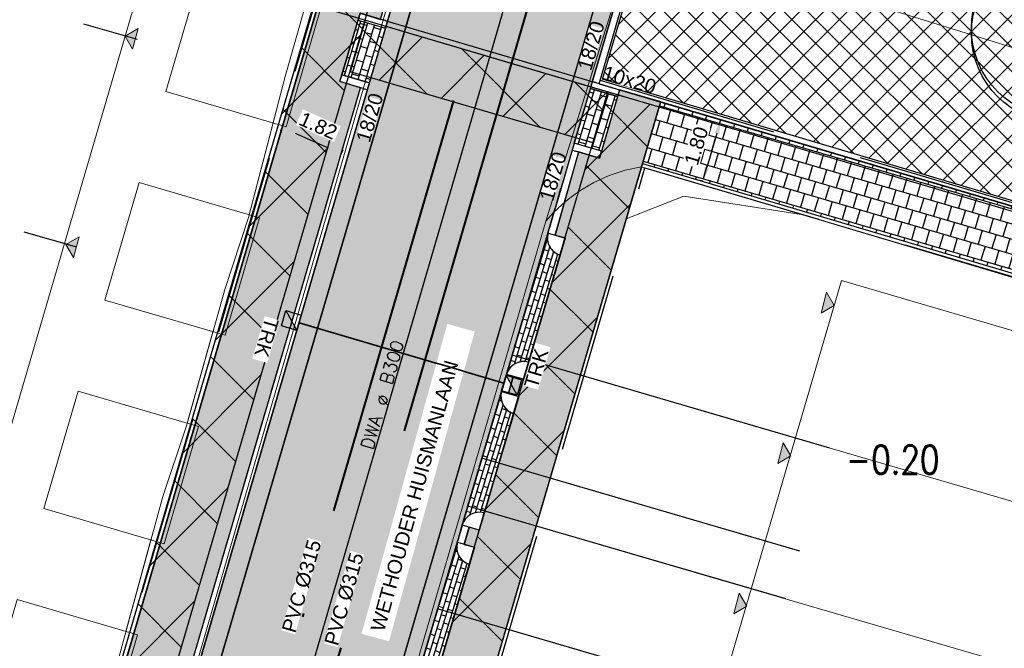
# Model space of a CAD drawing. Header units: metres. Extents: x 252743 to 254903, y 592696 to 593766.
# Tile 103 of 174: x 253896 to 253924, y 592964 to 592982. Entities that reach past the tile are written whole.
import ezdxf
from ezdxf.lldxf.tags import DXFTag

# ---------------------------------------------------------------- set-up
doc = ezdxf.new("R2010")
doc.units = ezdxf.units.M
doc.set_wipeout_variables(frame=1)
for name, pattern in [('ACAD_ISO11W100', [33, 12, -3, 12, -3, 0, -3]), ('CENTER', [50.8, 31.75, -6.35, 6.35, -6.35]), ('DASHED', [19.05, 12.7, -6.35]), ('HIDDEN', [9.525, 6.35, -3.175]), ('IMPORT-KG-KADASTRAAL-SO _2_', [0]), ('IMPORT-KG-PERCEEL-SO _2_', [0])]:
    doc.linetypes.add(name, pattern=pattern)
for name, color, linetype, lineweight in [('132034000_dwg', 8, 'Continuous', 5), ('B-BH-KG-GRENS_KADASTRAAL-G', 250, 'IMPORT-KG-KADASTRAAL-SO _2_', 18), ('B-BH-KG-GRENS_PERCEEL-G', 250, 'IMPORT-KG-PERCEEL-SO _2_', 18), ('B-BH-VH-OPENVERHARDING-G', 250, 'Continuous', 18), ('N-RI-DWA-PVC', 12, 'CENTER', 40), ('N-RI-HWA-PVC', 150, 'ACAD_ISO11W100', 40), ('N-RI-HWA-PVC125 KOLKAANSLUITING', 140, 'HIDDEN', 35), ('N-woningen', 1, 'Continuous', 0)]:
    doc.layers.add(name, color=color, linetype=linetype, lineweight=lineweight)
doc.layers.add('ALGEMEEN HULP', color=6, linetype='Continuous', plot=False)
for name, color, linetype in [('ALGEMEEN TEKST 200', 7, 'Continuous'), ('B-RI-DWA-BETON', 8, 'Continuous'), ('B-RI-TEKST 200', 8, 'Continuous'), ('N-GR-ARC-GROENVOORZIENING-N', 82, 'Continuous'), ('N-GR-BOOM', 3, 'Continuous'), ('N-KL-NUTSSTROOK', 10, 'Continuous'), ('N-RI-KOLK-TROTTOIRKOLK-TRK', 7, 'Continuous'), ('N-RI-TEKST 200', 7, 'Continuous'), ('N-WB-ARC-BETONTEGEL 30X30', 8, 'Continuous'), ('N-WB-ARC-KLINKER DF', 24, 'Continuous'), ('N-WB-ARC-SBS-KF-ROODBRUIN-PARKEREN', 24, 'Continuous'), ('N-WB-ARC-SBS-KF-ROODBRUIN-RIJBAAN', 24, 'Continuous'), ('N-WB-BAND OPSLUITBAND 10x20', 7, 'DASHED'), ('N-WB-BAND TEKST 200', 7, 'Continuous'), ('N-WB-BAND TROTTOIRBAND 18 20', 7, 'ACAD_ISO11W100'), ('N-WB-KANTVERHARDING', 2, 'Continuous'), ('N-WB-MAATVOERING-VERHARDINGEN', 7, 'Continuous'), ('N-WB-PERRONBAND 18 20', 2, 'Continuous'), ('N-WE-ZZ-HOOGTELABEL-T', 7, 'Continuous')]:
    doc.layers.add(name, color=color, linetype=linetype)
doc.layers.add('B-WE-KG-GRENS_PERCEEL-G', color=7, linetype='KG-PERCEEL-SO', lineweight=18, true_color=0x00a6ff)
doc.layers.get('0').freeze()
doc.styles.add('B_STANDARD 200', font='txt.shx', dxfattribs={"height": 0.36})
doc.styles.add('N_STANDARD 200', font='arial.ttf', dxfattribs={"height": 0.4})
doc.styles.add('ROMANS', font='romans.shx', dxfattribs={"height": 3})
doc.styles.get("Standard").update_dxf_attribs({"font": 'simplex.shx'})
tags = doc.linetypes.add('KG-PERCEEL-SO', pattern='A,5.5,-2,["P",Standard,S=1.8,R=0,X=-0.5,Y=-0.9],-2,5.5,-2,[5,NLCS.SHX,S=0.75,R=0,X=0,Y=0],-2', length=19).pattern_tags.tags
tags[6] = DXFTag(74, 10)
doc.dimstyles.new('N_DIMENSION 200', dxfattribs={"dimtxt": 0.4, "dimasz": 0.4, "dimexe": 0.125, "dimexo": 0.125, "dimgap": 0.25, "dimtad": 1, "dimzin": 3, "dimdsep": 46, "dimtxsty": 'N_STANDARD 200', "dimcen": 0, "dimazin": 3, "dimtfac": 1, "dimtix": 1, "dimtmove": 2, "dimatfit": 3, "dimfxl": 0.125, "dimfxlon": 1, "dimtfill": 1, "dimtolj": 1, "dimtzin": 0, "dimarcsym": 0})
pattern_1 = [(163.72, (253915.75945, 592992.67252), (-0.03798034, -0.13005114), []), (253.72, (253915.75945, 592992.67252), (0.157072, -0.18701453), [0.1354836, -0.1354836])]

# ---------------------------------------------------------------- blocks, each defined once
blk = doc.blocks.new('*D455')
at = {"layer": 'Defpoints', "color": 0, "transparency": 16777216}
for p in [(253915.766, 592979.321), (253915.255, 592977.595), (253915.255, 592977.595)]:
    blk.add_point(p, dxfattribs=at)
at = {"layer": 'N-WB-MAATVOERING-VERHARDINGEN', "color": 0, "lineweight": -2, "transparency": 16777216}
for p, q in [((253915.766, 592979.321), (253915.886, 592979.285)), ((253915.653, 592978.937), (253915.369, 592977.978)), ((253915.255, 592977.595), (253915.135, 592977.63))]:
    blk.add_line(p, q, dxfattribs=at)
at = {"layer": 'N-WB-MAATVOERING-VERHARDINGEN', "color": 0, "transparency": 16777216}
for points in [[(253915.589, 592978.956), (253915.717, 592978.918), (253915.766, 592979.321)], [(253915.305, 592977.997), (253915.432, 592977.959), (253915.255, 592977.595)]]:
    blk.add_solid(points, dxfattribs=at)
at = {"layer": 'N-WB-MAATVOERING-VERHARDINGEN', "color": 0, "transparency": 16777216, "insert": (253915.075, 592978.587), "char_height": 0.4, "attachment_point": 5, "rotation": 73.499, "style": 'N_STANDARD 200', "bg_fill": 3, "box_fill_scale": 1.1, "bg_fill_color": 256, "bg_fill_true_color": 13158600, "bg_fill_transparency": 0}
blk.add_mtext('\\A1;1.80', dxfattribs=at)
blk = doc.blocks.new('*D516')
at = {"layer": 'Defpoints', "color": 0, "transparency": 16777216}
for p in [(253903.437, 592979.112), (253905.097, 592978.368), (253905.097, 592978.368)]:
    blk.add_point(p, dxfattribs=at)
at = {"layer": 'N-WB-MAATVOERING-VERHARDINGEN', "color": 0, "lineweight": -2, "transparency": 16777216}
for p, q in [((253903.437, 592979.112), (253903.386, 592978.998)), ((253903.802, 592978.948), (253904.732, 592978.532)), ((253905.097, 592978.368), (253905.148, 592978.482))]:
    blk.add_line(p, q, dxfattribs=at)
at = {"layer": 'N-WB-MAATVOERING-VERHARDINGEN', "color": 0, "transparency": 16777216}
for points in [[(253903.83, 592979.009), (253903.775, 592978.888), (253903.437, 592979.112)], [(253904.759, 592978.592), (253904.705, 592978.471), (253905.097, 592978.368)]]:
    blk.add_solid(points, dxfattribs=at)
at = {"layer": 'N-WB-MAATVOERING-VERHARDINGEN', "color": 0, "transparency": 16777216, "insert": (253904.453, 592979.154), "char_height": 0.4, "attachment_point": 5, "rotation": 335.8405, "style": 'N_STANDARD 200', "bg_fill": 3, "box_fill_scale": 1.1, "bg_fill_color": 256, "bg_fill_true_color": 13158600, "bg_fill_transparency": 0}
blk.add_mtext('\\A1;1.82', dxfattribs=at)
blk = doc.blocks.new("'BOOM")
for centre, radius in [((0, 0), 2.8), ((0.002, -0.159), 2.8), ((0, 0), 0.126)]:
    blk.add_circle(centre, radius)
blk = doc.blocks.new('TROTTOIRKOLK TRK2020')
h = blk.add_hatch(color=256)
h.dxf.hatch_style = 1
h.paths.add_polyline_path([(0, 0), (0.45, 0.45), (0.45, 0)])
for points in [[(0, 0.45), (0.45, 0.45), (0.45, 0), (0, 0)], [(0, 0), (0.45, 0.45), (0.45, 0)]]:
    blk.add_lwpolyline(points, close=True)
at = {"color": 7, "true_color": 0xffffff}
blk.add_wipeout([(0.316, -0.088), (1.558, -0.088), (1.558, -0.525), (0.316, -0.525)], dxfattribs=at)
at = {"style": 'N_STANDARD 200'}
blk.add_attdef('TROTTOIRKOLK', (0.316, -0.505), '', height=0.4, dxfattribs=at)
blk = doc.blocks.new('132034000_dwg_GWW-CAD Brk tekening 12A-1381409-Plot dakaanzicht')
at = {"layer": 'B-BH-KG-GRENS_KADASTRAAL-G', "color": 253, "linetype": 'Continuous', "lineweight": 9}
for p, q in [((253902510, 592976654), (253903186, 592979233)), ((253900770, 592970807), (253901496, 592973372)), ((253916446, 592970798), (253911818, 592972149)), ((253917784, 592970408), (253917093, 592970610)), ((253915130, 592966589), (253910574, 592967918)), ((253899046, 592964956), (253899753, 592967526)), ((253916544, 592966176), (253915789, 592966396))]:
    blk.add_line(p, q, dxfattribs=at)
at = {"layer": 'B-BH-KG-GRENS_KADASTRAAL-G', "color": 253, "linetype": 'Continuous', "lineweight": 9, "flags": 128}
blk.add_lwpolyline([(253906848, 592955226), (253908087, 592959457), (253909331, 592963688), (253910574, 592967918), (253911818, 592972149), (253913107, 592976539), (253914727, 592977181), (253918087, 592976649), (253938590, 592970557), (253936868, 592964839), (253931079, 592966528)], dxfattribs=at)
at = {"layer": 'B-BH-KG-GRENS_PERCEEL-G', "color": 253, "linetype": 'Continuous', "lineweight": 9}
for p, q in [((253903186, 592979233), (253902510, 592976654)), ((253901496, 592973372), (253900770, 592970807)), ((253916446, 592970798), (253911818, 592972149)), ((253917784, 592970408), (253917093, 592970610)), ((253917093, 592970610), (253917784, 592970408)), ((253899753, 592967526), (253899046, 592964956)), ((253916544, 592966176), (253915789, 592966396)), ((253915789, 592966396), (253916544, 592966176))]:
    blk.add_line(p, q, dxfattribs=at)
at = {"layer": 'B-BH-KG-GRENS_PERCEEL-G', "color": 253, "linetype": 'Continuous', "lineweight": 9, "flags": 128}
for points in [[(253911818, 592972149), (253913107, 592976539), (253914727, 592977181), (253918087, 592976649), (253938590, 592970557), (253936868, 592964839), (253931079, 592966528)], [(253915130, 592966589), (253910574, 592967918), (253911818, 592972149), (253916446, 592970798)], [(253913876, 592962362), (253909331, 592963688), (253910574, 592967918), (253915130, 592966589)]]:
    blk.add_lwpolyline(points, dxfattribs=at)
blk = doc.blocks.new('132034000_dwg_GWW-CAD Bgt tekening 12A-1381416-Plot dakaanzicht')
at = {"layer": 'B-BH-VH-OPENVERHARDING-G', "color": 253, "lineweight": 9}
for p, q in [((253902510, 592976654), (253903186, 592979233)), ((253900770, 592970807), (253901496, 592973372)), ((253899046, 592964956), (253899753, 592967526))]:
    blk.add_line(p, q, dxfattribs=at)
at = {"layer": 'B-BH-VH-OPENVERHARDING-G', "color": 253, "lineweight": 9, "flags": 128}
for points in [[(253893782, 592939074), (253909158, 592992072), (253915156, 592990297), (253914506, 592988214), (253910847, 592976479), (253895886, 592925221)], [(253909158, 592992072), (253893782, 592939074)], [(253918446, 592983064), (253940049, 592976375), (253939004, 592972777), (253938372, 592970601), (253913535, 592978000), (253913072, 592977902), (253912623, 592977754), (253912191, 592977559), (253911784, 592977319), (253911405, 592977036), (253911058, 592976714), (253910847, 592976479), (253914506, 592988214)], [(253900116, 592921723), (253897398, 592922501), (253894899, 592923217), (253891342, 592924235), (253889323, 592924813), (253885237, 592925983), (253883074, 592926603), (253879325, 592927676), (253877594, 592928172), (253873508, 592929341), (253872259, 592929699), (253867548, 592931048), (253866752, 592931276), (253867347, 592933297), (253895886, 592925221), (253910847, 592976479), (253911058, 592976714), (253911405, 592977036), (253911784, 592977319), (253912191, 592977559), (253912623, 592977754), (253913072, 592977902), (253913535, 592978000), (253897761, 592924287)]]:
    blk.add_lwpolyline(points, dxfattribs=at)
blk.add_lwpolyline([(253920823, 592987705), (253926009, 592986089), (253941472, 592981272), (253940049, 592976375), (253918446, 592983064), (253919894, 592987994)], close=True, dxfattribs=at)
blk = doc.blocks.new('132034000_dwg-1357416-Plot dakaanzicht')
for name in ['132034000_dwg_GWW-CAD Brk tekening 12A-1381409-Plot dakaanzicht', '132034000_dwg_GWW-CAD Bgt tekening 12A-1381416-Plot dakaanzicht']:
    blk.add_blockref(name, (0, 0))

msp = doc.modelspace()

# ---------------------------------------------------------------- hatches: boundary and pattern name
at = {"layer": 'N-GR-ARC-GROENVOORZIENING-N'}
h = msp.add_hatch(dxfattribs=at)
h.set_pattern_fill('ANSI37', color=256, scale=0.15)
edge = h.paths.add_edge_path()
edge.add_line((253877.587, 593001.523), (253860.253, 592942.307))
edge.add_line((253860.253, 592942.307), (253867.456, 592940.183))
edge.add_line((253867.456, 592940.183), (253868.564, 592944.017))
edge.add_line((253868.564, 592944.017), (253885.854, 592938.966))
edge.add_line((253885.854, 592938.966), (253884.972, 592935.979))
edge.add_line((253884.972, 592935.979), (253887.509, 592935.253))
edge.add_arc((253888.246, 592938.005), 2.849, 255.0082, 341.3177)
edge.add_line((253890.944, 592937.092), (253891.527, 592939.078))
edge.add_line((253891.527, 592939.078), (253891.408, 592939.123))
edge.add_line((253891.408, 592939.123), (253867.88, 592946.001))
edge.add_line((253867.88, 592946.001), (253881.293, 592991.488))
edge.add_line((253881.293, 592991.488), (253904.714, 592984.741))
edge.add_line((253904.714, 592984.741), (253904.919, 592984.681))
edge.add_line((253904.919, 592984.681), (253907.31, 592992.824))
edge.add_line((253907.31, 592992.824), (253877.587, 593001.523))
h = msp.add_hatch(dxfattribs=at)
h.set_pattern_fill('ANSI37', color=256, scale=0.15)
edge = h.paths.add_edge_path()
edge.add_line((253915.232, 592989.988), (253915.232, 592989.989))
edge.add_line((253915.232, 592989.989), (253915.892, 592992.237))
edge.add_line((253915.892, 592992.237), (253916.007, 592992.627))
edge.add_arc((253921.537, 592991.053), 5.75, 72.7341, 164.1214, ccw=False)
edge.add_line((253923.244, 592996.544), (253937.166, 592992.427))
edge.add_line((253937.166, 592992.427), (253944.309, 592990.145))
edge.add_line((253944.309, 592990.145), (253948.927, 592988.664))
edge.add_line((253948.927, 592988.664), (253958.954, 592985.449))
edge.add_line((253958.954, 592985.449), (253969.203, 592982.166))
edge.add_line((253969.203, 592982.166), (253979.223, 592978.96))
edge.add_line((253979.223, 592978.96), (253980.12, 592978.673))
edge.add_line((253980.12, 592978.673), (253979.506, 592976.752))
edge.add_line((253979.506, 592976.752), (253983.842, 592975.357))
edge.add_line((253983.842, 592975.357), (253986.945, 592972.231))
edge.add_line((253986.945, 592972.231), (253988.101, 592968.399))
edge.add_line((253988.101, 592968.399), (253984.282, 592966.235))
edge.add_line((253984.282, 592966.235), (253981.708, 592964.592))
edge.add_line((253981.708, 592964.592), (253980.027, 592963.192))
edge.add_line((253980.027, 592963.192), (253978.633, 592961.746))
edge.add_line((253978.633, 592961.746), (253976.561, 592959.37))
edge.add_line((253976.561, 592959.37), (253973.99, 592956.369))
edge.add_line((253973.99, 592956.369), (253973.29, 592955.184))
edge.add_line((253973.29, 592955.184), (253972.831, 592953.905))
edge.add_line((253972.831, 592953.905), (253972.213, 592952.27))
edge.add_line((253972.213, 592952.27), (253971.568, 592950.646))
edge.add_line((253971.568, 592950.646), (253970.891, 592949.035))
edge.add_line((253970.891, 592949.035), (253970.364, 592947.834))
edge.add_line((253970.364, 592947.834), (253970.004, 592947.038))
edge.add_line((253970.004, 592947.038), (253969.451, 592945.849))
edge.add_line((253969.451, 592945.849), (253969.073, 592945.062))
edge.add_line((253969.073, 592945.062), (253968.687, 592944.277))
edge.add_line((253968.687, 592944.277), (253968.095, 592943.108))
edge.add_line((253968.095, 592943.108), (253967.691, 592942.332))
edge.add_line((253967.691, 592942.332), (253966.864, 592940.793))
edge.add_line((253966.864, 592940.793), (253966.439, 592940.03))
edge.add_line((253966.439, 592940.03), (253965.791, 592938.89))
edge.add_line((253965.791, 592938.89), (253965.031, 592937.57))
edge.add_line((253965.031, 592937.57), (253964.462, 592936.602))
edge.add_line((253964.462, 592936.602), (253963.888, 592935.64))
edge.add_line((253963.888, 592935.64), (253963.306, 592934.681))
edge.add_line((253963.306, 592934.681), (253962.123, 592932.776))
edge.add_line((253962.123, 592932.776), (253961.404, 592931.649))
edge.add_line((253961.404, 592931.649), (253960.296, 592929.951))
edge.add_line((253960.296, 592929.951), (253958.728, 592927.626))
edge.add_line((253958.728, 592927.626), (253957.444, 592925.786))
edge.add_line((253957.444, 592925.786), (253957.019, 592925.118))
edge.add_line((253957.019, 592925.118), (253956.305, 592924.199))
edge.add_line((253956.305, 592924.199), (253955.137, 592922.614))
edge.add_line((253955.137, 592922.614), (253954.369, 592921.745))
edge.add_line((253954.369, 592921.745), (253952.927, 592919.759))
edge.add_line((253952.927, 592919.759), (253951.859, 592918.379))
edge.add_line((253951.859, 592918.379), (253950.159, 592916.331))
edge.add_line((253950.159, 592916.331), (253949.469, 592915.501))
edge.add_line((253949.469, 592915.501), (253948.459, 592914.284))
edge.add_line((253948.459, 592914.284), (253947.442, 592913.182))
edge.add_line((253947.442, 592913.182), (253946.875, 592912.568))
edge.add_line((253946.875, 592912.568), (253945.282, 592910.842))
edge.add_line((253945.282, 592910.842), (253944.581, 592910.083))
edge.add_line((253944.581, 592910.083), (253942.673, 592908.016))
edge.add_line((253942.673, 592908.016), (253942.415, 592907.737))
edge.add_line((253942.415, 592907.737), (253941.652, 592907.043))
edge.add_line((253941.652, 592907.043), (253940.611, 592906.097))
edge.add_line((253940.611, 592906.097), (253939.416, 592905.011))
edge.add_line((253939.416, 592905.011), (253938.208, 592903.914))
edge.add_line((253938.208, 592903.914), (253936.562, 592902.418))
edge.add_line((253936.562, 592902.418), (253935.058, 592901.052))
edge.add_line((253935.058, 592901.052), (253927.397, 592910.405))
edge.add_line((253927.397, 592910.405), (253944.969, 592970.826))
edge.add_line((253944.969, 592970.826), (253939.226, 592972.528))
edge.add_line((253939.226, 592972.528), (253942.143, 592981.882))
edge.add_line((253942.143, 592981.882), (253915.232, 592989.988))
h = msp.add_hatch(dxfattribs=at)
h.set_pattern_fill('ANSI37', color=256, scale=0.15)
h.paths.add_polyline_path([(253915.218, 592989.941), (253942.081, 592981.849), (253939.176, 592972.535), (253912.435, 592980.464)])
at = {"layer": 'N-KL-NUTSSTROOK'}
h = msp.add_hatch(dxfattribs=at)
h.set_pattern_fill('ANSI37', color=256, scale=0.5)
h.paths.add_polyline_path([(253905.782, 592982.12), (253912.591, 592980.108), (253912.165, 592978.669), (253905.356, 592980.669)])
at = {"layer": 'N-WB-ARC-BETONTEGEL 30X30'}
h = msp.add_hatch(dxfattribs=at)
h.set_pattern_fill('AR-B88', color=256, scale=0.002, angle=73.7, style=0)
h.set_pattern_definition([(73.7, (253944.78337, 592970.7248), (-0.390065, 0.114063), []), (163.7, (253944.78337, 592970.72481), (-0.44709635, -0.0809695), [0.4064, -0.4064])])
h.paths.add_polyline_path([(253907.493, 592992.925), (253891.121, 592937.167), (253892.85, 592936.66), (253905.641, 592980.22), (253905.062, 592980.391), (253905.629, 592982.309), (253906.205, 592982.139), (253909.22, 592992.419), (253908.645, 592992.588)])
h = msp.add_hatch(dxfattribs=at)
h.set_pattern_fill('AR-B88', color=256, scale=0.002, angle=73.7, style=0)
h.set_pattern_definition([(73.7, (253944.5554, 592969.94362), (-0.3900649, 0.114063), []), (163.7, (253944.5554, 592969.94362), (-0.44709635, -0.0809695), [0.4064, -0.4064])])
h.paths.add_polyline_path([(253894.436, 592919.327), (253896.152, 592918.825), (253913.335, 592977.315), (253914.074, 592979.822), (253912.92, 592980.163), (253912.354, 592978.246), (253911.767, 592978.419), (253911.106, 592976.084), (253911.388, 592976.002), (253910.219, 592972.033), (253909.93, 592972.114), (253909.795, 592971.636), (253910.083, 592971.552), (253909.94, 592971.078), (253909.119, 592968.297), (253908.976, 592967.802), (253908.688, 592967.883), (253908.551, 592967.402), (253908.84, 592967.321), (253908.697, 592966.847), (253907.877, 592964.05), (253907.741, 592963.569), (253907.447, 592963.652), (253907.304, 592963.172), (253907.611, 592963.091), (253906.498, 592959.337), (253906.206, 592959.42), (253906.066, 592958.94), (253906.355, 592958.859), (253905.249, 592955.108), (253904.962, 592955.192), (253904.826, 592954.709), (253905.112, 592954.628), (253904.006, 592950.878), (253903.72, 592950.962), (253903.576, 592950.478), (253903.875, 592950.399), (253902.633, 592946.168), (253902.333, 592946.248), (253902.469, 592946.729), (253902.755, 592946.648), (253901.519, 592942.413), (253901.234, 592942.497), (253901.097, 592942.013), (253901.384, 592941.932), (253900.278, 592938.184), (253899.992, 592938.267), (253899.854, 592937.789), (253900.148, 592937.706), (253899.035, 592933.951), (253898.752, 592934.031), (253898.606, 592933.552), (253898.905, 592933.473), (253897.792, 592929.72), (253897.512, 592929.804), (253897.375, 592929.318), (253897.656, 592929.238), (253896.715, 592926.077), (253896.545, 592925.49), (253896.263, 592925.572)])
h = msp.add_hatch(dxfattribs=at)
h.set_pattern_fill('AR-B88', color=256, scale=0.002, angle=163.7, style=0)
h.set_pattern_definition([(163.7, (253944.78337, 592970.7248), (-0.114063, -0.390065), []), (253.7, (253944.78337, 592970.72481), (0.0809695, -0.4470963), [0.4064, -0.4064])])
h.paths.add_polyline_path([(253914.07, 592979.823), (253913.563, 592978.096), (253942.555, 592969.508), (253943.066, 592971.234)])
at = {"layer": 'N-WB-ARC-KLINKER DF'}
h = msp.add_hatch(dxfattribs=at)
h.set_pattern_fill('AR-B816', color=256, scale=0.001, angle=433.2737)
h.set_pattern_definition([(73.273714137, (-1458.08426, 622.48375), (-0.19460272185, 0.05848094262), []), (163.273714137, (-1458.08426, 622.48375), (-0.253083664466, -0.13612177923), [0.2032, -0.2032])])
h.paths.add_polyline_path([(253905.12, 592980.582), (253905.572, 592982.117), (253906.34, 592981.891), (253905.886, 592980.356)])
h = msp.add_hatch(dxfattribs=at)
h.set_pattern_fill('AR-B816', color=256, scale=0.001, angle=613.2737)
h.set_pattern_definition([(253.273714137, (509276.06696, 1185338.07079), (0.19460272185, -0.05848094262), []), (343.273714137, (509276.06696, 1185338.07079), (0.253083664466, 0.13612177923), [0.2032, -0.2032])])
h.paths.add_polyline_path([(253912.863, 592979.972), (253912.41, 592978.438), (253911.643, 592978.664), (253912.097, 592980.199)])
h = msp.add_hatch(dxfattribs=at)
h.set_pattern_fill('AR-BRSTD', color=256, scale=0.002, angle=73.1, style=0)
h.set_pattern_definition([(73.1, (-0.37172, -1.28036), (-0.129632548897, 0.039385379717), []), (163.1, (-0.37172, -1.28036), (-0.188703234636, -0.155039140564), [0.1354836, -0.1354836])])
edge = h.paths.add_edge_path()
edge.add_arc((253911.387, 592976.002), 0.496, 163.7923, 254.3553)
edge.add_line((253911.253, 592975.524), (253910.358, 592972.516))
edge.add_arc((253910.222, 592972.034), 0.501, 74.228, 164.1389)
edge.add_line((253909.741, 592972.171), (253910.91, 592976.141))
h = msp.add_hatch(dxfattribs=at)
h.set_pattern_fill('AR-BRSTD', color=256, scale=0.002, angle=73.1, style=0)
h.set_pattern_definition([(73.1, (-1.38977, -4.73215), (-0.129632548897, 0.039385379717), []), (163.1, (-1.38977, -4.73215), (-0.188703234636, -0.155039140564), [0.1354836, -0.1354836])])
edge = h.paths.add_edge_path()
edge.add_arc((253910.09, 592971.558), 0.505, 164.7674, 253.6351)
edge.add_line((253909.947, 592971.073), (253909.113, 592968.286))
edge.add_arc((253908.977, 592967.804), 0.501, 74.228, 164.1389)
edge.add_line((253908.496, 592967.941), (253909.602, 592971.691))
h = msp.add_hatch(dxfattribs=at)
h.set_pattern_fill('AR-BRSTD', color=256, scale=0.002, angle=73.1, style=0)
h.set_pattern_definition([(73.1, (-2.85949, -9.74147), (-0.129632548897, 0.039385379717), []), (163.1, (-2.85949, -9.74147), (-0.188703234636, -0.155039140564), [0.1354836, -0.1354836])])
edge = h.paths.add_edge_path()
edge.add_arc((253908.847, 592967.327), 0.505, 164.7674, 253.6351)
edge.add_line((253908.705, 592966.842), (253907.871, 592964.055))
edge.add_arc((253907.735, 592963.573), 0.501, 74.228, 164.1389)
edge.add_line((253907.253, 592963.71), (253908.36, 592967.46))
at = {"layer": 'N-WB-ARC-SBS-KF-ROODBRUIN-RIJBAAN'}
h = msp.add_hatch(dxfattribs=at)
h.set_pattern_fill('AR-HBONE', color=256, scale=0.002, angle=73.72)
edge = h.paths.add_edge_path()
edge.add_arc((253888.257, 592938.002), 4.985, 298.6333, 343.7066)
edge.add_line((253893.042, 592936.604), (253893.56, 592936.451))
edge.add_line((253893.56, 592936.451), (253906.2, 592979.498))
edge.add_line((253906.2, 592979.498), (253906.428, 592980.275))
edge.add_line((253906.428, 592980.275), (253906.914, 592981.93))
edge.add_line((253906.914, 592981.93), (253909.904, 592992.112))
edge.add_line((253909.904, 592992.112), (253910.521, 592994.211))
edge.add_line((253910.521, 592994.211), (253910.004, 592994.363))
edge.add_arc((253904.257, 592996.098), 6.003, 343.1949, 431.9432)
edge.add_line((253906.118, 593001.806), (253923.219, 592996.813))
edge.add_arc((253921.537, 592991.053), 6.001, 73.7283, 164.3405)
edge.add_line((253915.759, 592992.673), (253915.241, 592992.825))
edge.add_line((253915.241, 592992.825), (253911.638, 592980.556))
edge.add_line((253911.638, 592980.556), (253895.336, 592925.044))
edge.add_line((253895.336, 592925.044), (253890.646, 592933.627))
h = msp.add_hatch(dxfattribs=at)
h.set_pattern_fill('AR-BRSTD', color=256, scale=0.002, angle=163.72)
h.set_pattern_definition(pattern_1)
h.paths.add_polyline_path([(253910.004, 592994.363), (253910.521, 592994.211), (253893.56, 592936.451), (253893.042, 592936.604)])
h = msp.add_hatch(dxfattribs=at)
h.set_pattern_fill('AR-BRSTD', color=256, scale=0.002, angle=163.72)
h.set_pattern_definition(pattern_1)
h.paths.add_polyline_path([(253915.241, 592992.825), (253895.184, 592924.526), (253895.703, 592924.376), (253915.76, 592992.672)])
at = {"layer": 'N-woningen'}
h = msp.add_hatch(color=256, dxfattribs=at)
h.dxf.hatch_style = 1
h.paths.add_polyline_path([(253899.236, 592981.301), (253899.025, 592981.669), (253899.393, 592981.88)])
h = msp.add_hatch(color=256, dxfattribs=at)
h.dxf.hatch_style = 1
h.paths.add_polyline_path([(253897.576, 592975.452), (253897.365, 592975.82), (253897.733, 592976.031)])
h = msp.add_hatch(color=256, dxfattribs=at)
h.dxf.hatch_style = 1
h.paths.add_polyline_path([(253918.73, 592974.478), (253918.944, 592974.111), (253918.578, 592973.897)])
h = msp.add_hatch(color=256, dxfattribs=at)
h.dxf.hatch_style = 1
h.paths.add_polyline_path([(253917.516, 592970.254), (253917.73, 592969.888), (253917.363, 592969.674)])
h = msp.add_hatch(color=256, dxfattribs=at)
h.dxf.hatch_style = 1
h.paths.add_polyline_path([(253916.28, 592966.033), (253916.494, 592965.667), (253916.127, 592965.453)])

# ---------------------------------------------------------------- linework, layer by layer
at = {"layer": 'ALGEMEEN HULP'}
for p, q in [((253898.52, 592984.267), (253938.876, 592972.337)), ((253899.378, 592981.574), (253897.871, 592982.007)), ((253912.344, 592980.334), (253906.396, 592982.081)), ((253911.888, 592977.746), (253911.888, 592977.746)), ((253911.271, 592977.401), (253911.271, 592977.401)), ((253897.67, 592975.743), (253896.195, 592976.167)), ((253910.951, 592976.306), (253910.951, 592976.306)), ((253918.828, 592970.103), (253909.898, 592972.709)), ((253909.947, 592971.073), (253910.356, 592972.517)), ((253910.356, 592972.517), (253910.356, 592972.517)), ((253909.738, 592972.172), (253909.738, 592972.172)), ((253909.602, 592971.691), (253909.602, 592971.691)), ((253909.947, 592971.073), (253909.947, 592971.073)), ((253917.985, 592967.214), (253909.047, 592969.823)), ((253917.592, 592965.87), (253908.655, 592968.479)), ((253908.705, 592966.842), (253909.113, 592968.286)), ((253909.113, 592968.286), (253909.113, 592968.286)), ((253908.496, 592967.941), (253908.496, 592967.941)), ((253908.705, 592966.842), (253908.705, 592966.842))]:
    msp.add_line(p, q, dxfattribs=at)
at = {"layer": 'B-WE-KG-GRENS_PERCEEL-G', "ltscale": 0.5}
for points in [[(253911.818, 592972.149), (253913.107, 592976.539), (253914.727, 592977.181), (253918.087, 592976.649), (253938.59, 592970.557), (253936.868, 592964.839)], [(253910.574, 592967.918), (253911.818, 592972.149)], [(253911.818, 592972.149), (253936.868, 592964.839)], [(253909.331, 592963.688), (253910.574, 592967.918)], [(253910.574, 592967.918), (253935.641, 592960.603)]]:
    msp.add_lwpolyline(points, dxfattribs=at)
at = {"layer": 'N-GR-ARC-GROENVOORZIENING-N'}
msp.add_lwpolyline([(253915.218, 592989.941), (253942.081, 592981.849), (253939.176, 592972.535), (253912.435, 592980.464)], close=True, dxfattribs=at)
at = {"layer": 'N-KL-NUTSSTROOK'}
msp.add_lwpolyline([(253905.782, 592982.12), (253912.591, 592980.108), (253912.165, 592978.669), (253905.356, 592980.669)], close=True, dxfattribs=at)
at = {"layer": 'N-WB-ARC-BETONTEGEL 30X30'}
for points in [[(253907.493, 592992.925), (253891.121, 592937.167), (253892.85, 592936.66), (253905.641, 592980.22), (253905.062, 592980.391), (253905.629, 592982.309), (253906.205, 592982.139), (253909.22, 592992.419), (253908.645, 592992.588)], [(253914.07, 592979.823), (253913.563, 592978.096), (253942.555, 592969.508), (253943.066, 592971.234)]]:
    msp.add_lwpolyline(points, close=True, dxfattribs=at)
msp.add_lwpolyline([(253896.152, 592918.825), (253913.335, 592977.315), (253914.074, 592979.822), (253912.92, 592980.163), (253912.354, 592978.246), (253911.767, 592978.419), (253911.106, 592976.084), (253911.388, 592976.002), (253910.219, 592972.033), (253909.93, 592972.114), (253909.795, 592971.636), (253910.083, 592971.552), (253909.94, 592971.078), (253909.119, 592968.297), (253908.976, 592967.802), (253908.688, 592967.883), (253908.551, 592967.402), (253908.84, 592967.321), (253908.697, 592966.847), (253907.877, 592964.05)], dxfattribs=at)
at = {"layer": 'N-WB-ARC-KLINKER DF'}
for points in [[(253905.12, 592980.582), (253905.572, 592982.117), (253906.34, 592981.891), (253905.886, 592980.356)], [(253912.863, 592979.972), (253912.41, 592978.438), (253911.643, 592978.664), (253912.097, 592980.199)]]:
    msp.add_lwpolyline(points, close=True, dxfattribs=at)
at = {"layer": 'N-WB-ARC-SBS-KF-ROODBRUIN-PARKEREN'}
msp.add_lwpolyline([(253890.646, 592933.627, 0.199245), (253893.042, 592936.604), (253893.56, 592936.451), (253906.2, 592979.498), (253906.428, 592980.275), (253906.914, 592981.93), (253909.904, 592992.112), (253910.521, 592994.211), (253910.004, 592994.363, 0.40783), (253906.118, 593001.806), (253923.219, 592996.813, 0.417346), (253915.759, 592992.673), (253915.241, 592992.825), (253911.638, 592980.556), (253895.336, 592925.044)], format="xyb", close=True, dxfattribs=at)
for points in [[(253910.004, 592994.363), (253910.521, 592994.211), (253893.56, 592936.451), (253893.042, 592936.604)], [(253915.241, 592992.825), (253895.184, 592924.526), (253895.703, 592924.376), (253915.76, 592992.672)]]:
    msp.add_lwpolyline(points, close=True, dxfattribs=at)
at = {"layer": 'N-WB-ARC-SBS-KF-ROODBRUIN-RIJBAAN'}
for points in [[(253910.91, 592976.141, 0.417095), (253911.253, 592975.524), (253910.358, 592972.516, 0.413758), (253909.741, 592972.171)], [(253909.602, 592971.691, 0.408437), (253909.947, 592971.073), (253909.113, 592968.286, 0.413758), (253908.496, 592967.941)], [(253908.36, 592967.46, 0.408437), (253908.705, 592966.842), (253907.871, 592964.055, 0.413758), (253907.253, 592963.71)]]:
    msp.add_lwpolyline(points, format="xyb", close=True, dxfattribs=at)
at = {"layer": 'N-WB-BAND OPSLUITBAND 10x20', "ltscale": 0.4}
for points in [[(253907.372, 592992.858), (253891.027, 592937.195)], [(253912.373, 592980.43), (253944.907, 592970.792)], [(253896.281, 592918.892), (253913.631, 592977.972)], [(253913.631, 592977.972), (253942.431, 592969.44)]]:
    msp.add_lwpolyline(points, dxfattribs=at)
at = {"layer": 'N-WB-BAND TROTTOIRBAND 18 20', "ltscale": 0.2}
for p, q in [((253912.344, 592980.334), (253915.972, 592992.688)), ((253892.85, 592936.66), (253905.641, 592980.22)), ((253911.106, 592976.084), (253911.767, 592978.419)), ((253910.91, 592976.14), (253911.391, 592976.004)), ((253911.389, 592976.004), (253911.252, 592975.523)), ((253910.356, 592972.517), (253910.22, 592972.036)), ((253910.22, 592972.036), (253909.738, 592972.172)), ((253909.795, 592971.636), (253909.931, 592972.117)), ((253909.602, 592971.691), (253910.083, 592971.554)), ((253910.083, 592971.554), (253909.947, 592971.073)), ((253909.113, 592968.286), (253908.977, 592967.805)), ((253908.977, 592967.805), (253908.496, 592967.941)), ((253908.552, 592967.405), (253908.688, 592967.886)), ((253908.841, 592967.323), (253908.705, 592966.842))]:
    msp.add_line(p, q, dxfattribs=at)
at = {"layer": 'N-WB-KANTVERHARDING'}
for p, q in [((253911.586, 592978.472), (253911.115, 592976.861)), ((253911.135, 592976.92), (253911.271, 592977.401)), ((253910.131, 592973.503), (253911.109, 592976.838)), ((253909.973, 592972.969), (253909.989, 592973.023)), ((253909.602, 592971.691), (253909.738, 592972.172))]:
    msp.add_line(p, q, dxfattribs=at)
for points in [[(253912.157, 592980.404), (253915.78, 592992.744)], [(253891.121, 592937.167), (253905.043, 592984.573)], [(253912.344, 592980.334), (253944.783, 592970.725)], [(253913.563, 592978.096), (253942.555, 592969.508)]]:
    msp.add_lwpolyline(points, dxfattribs=at)
for centre, start, end in [((253911.391, 592976.004), 164.2026, 254.2026), ((253910.22, 592972.036), 74.2026, 164.2026), ((253910.083, 592971.554), 164.2026, 254.2026), ((253908.977, 592967.805), 74.2026, 164.2026)]:
    msp.add_arc(centre, 0.5, start, end, dxfattribs=at)
at = {"layer": 'N-WB-PERRONBAND 18 20', "flags": 128}
for points in [[(253906.31, 592982.108), (253905.629, 592982.309), (253905.572, 592982.117), (253906.34, 592981.891), (253906.396, 592982.083), (253906.339, 592982.099), (253906.342, 592982.109), (253906.313, 592982.118)], [(253905.744, 592980.189), (253905.063, 592980.391), (253905.12, 592980.582), (253905.887, 592980.356), (253905.83, 592980.164), (253905.773, 592980.181), (253905.77, 592980.171), (253905.741, 592980.18)], [(253912.239, 592980.365), (253912.92, 592980.164), (253912.863, 592979.972), (253912.096, 592980.199), (253912.153, 592980.391), (253912.21, 592980.374), (253912.213, 592980.383), (253912.242, 592980.375)], [(253911.673, 592978.447), (253912.354, 592978.246), (253912.41, 592978.438), (253911.643, 592978.664), (253911.586, 592978.472), (253911.644, 592978.455), (253911.641, 592978.445), (253911.67, 592978.437)]]:
    msp.add_lwpolyline(points, close=True, dxfattribs=at)
at = {"layer": 'N-woningen', "color": 6}
msp.add_lwpolyline([(253890.094, 592986.965), (253877.85, 592945.172), (253887.504, 592942.344), (253899.748, 592984.137)], close=True, dxfattribs=at)
at = {"layer": 'N-woningen'}
for points in [[(253901.139, 592983.412), (253904.518, 592982.422), (253903.552, 592979.125), (253900.173, 592980.115)], [(253899.236, 592981.301), (253899.025, 592981.669), (253899.393, 592981.88)], [(253899.236, 592981.301), (253899.025, 592981.669), (253899.393, 592981.88)], [(253899.424, 592977.558), (253902.802, 592976.568), (253901.836, 592973.271), (253898.457, 592974.261)], [(253938.59, 592970.557), (253918.087, 592976.649), (253914.727, 592977.181), (253913.107, 592976.539), (253911.818, 592972.149), (253936.868, 592964.839), (253938.59, 592970.557)], [(253897.576, 592975.452), (253897.365, 592975.82), (253897.733, 592976.031)], [(253897.576, 592975.452), (253897.365, 592975.82), (253897.733, 592976.031)], [(253918.73, 592974.478), (253918.944, 592974.111), (253918.578, 592973.897)], [(253918.73, 592974.478), (253918.944, 592974.111), (253918.578, 592973.897)], [(253911.818, 592972.149), (253910.574, 592967.918), (253935.641, 592960.603), (253936.868, 592964.839), (253911.818, 592972.149)], [(253897.709, 592971.704), (253901.087, 592970.714), (253900.121, 592967.417), (253896.742, 592968.407)], [(253917.516, 592970.254), (253917.73, 592969.888), (253917.363, 592969.674)], [(253917.516, 592970.254), (253917.73, 592969.888), (253917.363, 592969.674)], [(253910.574, 592967.918), (253909.331, 592963.688), (253934.414, 592956.367), (253935.641, 592960.603), (253910.574, 592967.918)], [(253916.28, 592966.033), (253916.494, 592965.667), (253916.127, 592965.453)], [(253916.28, 592966.033), (253916.494, 592965.667), (253916.127, 592965.453)], [(253895.994, 592965.851), (253899.372, 592964.86), (253898.406, 592961.563), (253895.027, 592962.553)]]:
    msp.add_lwpolyline(points, close=True, dxfattribs=at)

# ---------------------------------------------------------------- block references
at = {"layer": '132034000_dwg', "color": 253, "lineweight": 9, "xscale": 0.001, "yscale": 0.001, "zscale": 0.001}
msp.add_blockref('132034000_dwg-1357416-Plot dakaanzicht', (0, 0), dxfattribs=at)
at = {"layer": 'N-GR-BOOM', "xscale": 0.9, "yscale": 0.9, "zscale": 0.9}
msp.add_blockref("'BOOM", (253925.321, 592981.891), dxfattribs=at)

# ---------------------------------------------------------------- texts
at = {"layer": 'N-WE-ZZ-HOOGTELABEL-T', "style": 'ROMANS', "width": 0.8}
msp.add_text('-0.20', height=0.8, dxfattribs=at).set_placement((253919.272, 592969.382, -0.202))

# ---------------------------------------------------------------- next in the draw order: texts
at = {"layer": 'ALGEMEEN TEKST 200', "insert": (253905.915, 592965.034), "char_height": 0.4, "width": 8.62249, "attachment_point": 1, "rotation": 74.5119, "style": 'N_STANDARD 200', "bg_fill": 3, "box_fill_scale": 1.5, "bg_fill_color": 256, "bg_fill_transparency": 0}
msp.add_mtext('WETHOUDER HUISMANLAAN', dxfattribs=at)

# ---------------------------------------------------------------- next in the draw order: linework, layer by layer
at = {"layer": 'ALGEMEEN HULP'}
for p, q in [((253908.36, 592967.46), (253908.36, 592967.46)), ((253916.75, 592962.981), (253907.805, 592965.592))]:
    msp.add_line(p, q, dxfattribs=at)
at = {"layer": 'B-RI-DWA-BETON'}
msp.add_line((253902.104, 592956.501), (253910.955, 592986.867), dxfattribs=at)
at = {"layer": 'N-RI-HWA-PVC'}
msp.add_line((253912.469, 592994.254), (253893.304, 592928.825), dxfattribs=at)
at = {"layer": 'N-RI-HWA-PVC125 KOLKAANSLUITING'}
msp.add_line((253903.912, 592973.622), (253909.669, 592971.932), dxfattribs=at)
at = {"layer": 'N-WB-BAND TROTTOIRBAND 18 20', "ltscale": 0.2}
msp.add_line((253908.36, 592967.46), (253908.841, 592967.323), dxfattribs=at)
at = {"layer": 'N-WB-KANTVERHARDING'}
for p, q in [((253893.042, 592936.604), (253910.016, 592994.41)), ((253910.131, 592973.503), (253895.702, 592924.374)), ((253908.36, 592967.46), (253908.496, 592967.941))]:
    msp.add_line(p, q, dxfattribs=at)
msp.add_lwpolyline([(253897.761, 592924.287), (253914.029, 592979.682)], dxfattribs=at)
msp.add_arc((253908.841, 592967.323), 0.5, 164.2026, 254.2026, dxfattribs=at)

# ---------------------------------------------------------------- next in the draw order: texts
at = {"layer": 'B-RI-TEKST 200', "style": 'B_STANDARD 200'}
msp.add_text('DWA ø B300', height=0.36, rotation=73.7287, dxfattribs=at).set_placement((253905.987, 592970.033))

# ---------------------------------------------------------------- next in the draw order: texts
at = {"layer": 'N-RI-TEKST 200', "char_height": 0.4, "width": 2.7, "attachment_point": 8, "rotation": 74.0092, "style": 'N_STANDARD 200', "bg_fill": 3, "box_fill_scale": 1, "bg_fill_color": 256, "bg_fill_transparency": 0}
for insert in [(253904.189, 592966.171), (253905.382, 592965.811)]:
    msp.add_mtext('PVC Ø315', dxfattribs=dict(at, insert=insert))

# ---------------------------------------------------------------- next in the draw order: hatches: boundary and pattern name
at = {"layer": 'N-KL-NUTSSTROOK'}
h = msp.add_hatch(dxfattribs=at)
h.set_pattern_fill('ANSI37', color=256, scale=0.5)
h.set_pattern_definition([(45, (66.4689, -8.073), (-1.122532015, 1.122532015), []), (135, (66.4689, -8.073), (-1.122532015, -1.122532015), [])])
h.paths.add_polyline_path([(253911.277, 593006.287), (253912.717, 593005.867), (253892.235, 592935.986), (253890.793, 592936.398)])
h = msp.add_hatch(dxfattribs=at)
h.set_pattern_fill('ANSI37', color=256, scale=0.5)
h.set_pattern_definition([(45, (69.3672, -28.7254), (-1.122532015, 1.122532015), []), (135, (69.3672, -28.7254), (-1.122532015, -1.122532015), [])])
h.paths.add_polyline_path([(253912.589, 592980.103), (253914.029, 592979.682), (253896.206, 592919.022), (253894.764, 592919.434)])

# ---------------------------------------------------------------- next in the draw order: linework, layer by layer
at = {"layer": 'B-WE-KG-GRENS_PERCEEL-G', "ltscale": 0.5}
msp.add_lwpolyline([(253900.747, 592970.726), (253900.089, 592968.749), (253899.035, 592964.914), (253898.494, 592962.912), (253897.384, 592958.978), (253896.745, 592957.052), (253895.694, 592953.175), (253895.094, 592951.265), (253893.977, 592947.298), (253893.407, 592945.333), (253892.264, 592941.39), (253891.423, 592939.167), (253867.942, 592946.035), (253881.327, 592991.426), (253904.7, 592984.693), (253903.527, 592980.533), (253902.49, 592976.577), (253901.838, 592974.581)], close=True, dxfattribs=at)
at = {"layer": 'N-KL-NUTSSTROOK'}
for points in [[(253911.277, 593006.287), (253912.717, 593005.867), (253892.235, 592935.986), (253890.793, 592936.398)], [(253912.589, 592980.103), (253914.029, 592979.682), (253896.206, 592919.022), (253894.764, 592919.434)]]:
    msp.add_lwpolyline(points, close=True, dxfattribs=at)
at = {"layer": 'N-woningen', "color": 6}
msp.add_lwpolyline([(253919.15, 592974.813), (253904.207, 592923.807), (253916.423, 592920.228), (253931.366, 592971.234)], close=True, dxfattribs=at)

# ---------------------------------------------------------------- next in the draw order: texts
at = {"layer": 'N-WB-BAND TEKST 200', "char_height": 0.4, "width": 1.11436, "attachment_point": 8, "rotation": 73.7864, "style": 'N_STANDARD 200', "bg_fill": 3, "box_fill_scale": 1, "bg_fill_color": 256, "bg_fill_transparency": 0}
for insert in [(253912.316, 592981.342), (253906.095, 592979.322), (253911.245, 592977.674)]:
    msp.add_mtext('{\\C7;18/20}', dxfattribs=dict(at, insert=insert))

# ---------------------------------------------------------------- next in the draw order: texts
at = {"layer": 'N-WB-BAND TEKST 200', "insert": (253913.14, 592980.245), "char_height": 0.4, "width": 0.58497, "attachment_point": 8, "rotation": 343.8116, "style": 'N_STANDARD 200', "bg_fill": 3, "box_fill_scale": 1, "bg_fill_color": 256, "bg_fill_transparency": 0}
msp.add_mtext('10x20', dxfattribs=at)

# ---------------------------------------------------------------- next in the draw order: linework, layer by layer
at = {"layer": 'N-RI-DWA-PVC'}
msp.add_line((253915.766, 593001.07), (253894.188, 592927.204), dxfattribs=at)

# ---------------------------------------------------------------- next in the draw order: block references
at = {"layer": 'N-RI-KOLK-TROTTOIRKOLK-TRK'}
for p, rotation in [((253903.543, 592973.965), 253.6337435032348), ((253910.036, 592971.589), 73.63374350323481)]:
    msp.add_blockref('TROTTOIRKOLK TRK2020', p, dxfattribs=dict(at, rotation=rotation)).add_auto_attribs({'TROTTOIRKOLK': 'TRK'})

# ---------------------------------------------------------------- next in the draw order: dimensions: what is measured, and where the dimension line sits
at = {"layer": 'N-WB-MAATVOERING-VERHARDINGEN'}
for p1, p2, picture, middle in [((253903.437, 592979.112), (253905.097, 592978.368), '*D516', (253904.453, 592979.154)), ((253915.766, 592979.321), (253915.255, 592977.595), '*D455', (253915.075, 592978.587))]:
    dim = msp.add_aligned_dim(p1=p1, p2=p2, distance=0, dimstyle='N_DIMENSION 200', override={"dimfxl": 0.0125}, dxfattribs=at)
    dim.commit()
    dim.dimension.update_dxf_attribs({"geometry": picture, "text_midpoint": middle})

doc.saveas('drawing.dxf')
